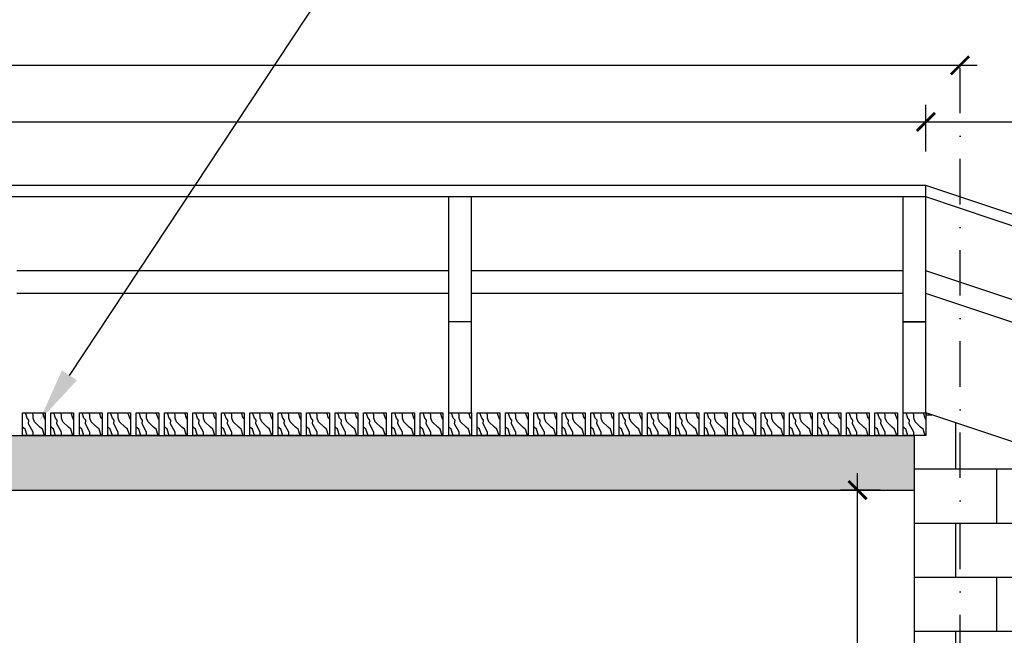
# Model space of a CAD drawing. Header units: millimetres. Extents: x 50975 to 116025, y -42779 to -16535.
# Tile 8 of 28: x 52345 to 52778, y -18838 to -18567. Entities that reach past the tile are written whole.
import ezdxf
from ezdxf import colors
from ezdxf.entities.mleader import LeaderData, LeaderLine
from ezdxf.math import Vec2, Vec3

# ---------------------------------------------------------------- set-up
doc = ezdxf.new("R2010")
doc.units = ezdxf.units.MM
doc.header["$LTSCALE"] = 40
doc.header["$PDMODE"] = 35
doc.header["$PDSIZE"] = 10
doc.linetypes.add('DASHDOT', pattern=[1, 0.5, -0.25, 0, -0.25])
doc.layers.get('0').transparency = 0.4
doc.layers.get('Defpoints').transparency = 0.4
doc.layers.add('K01', color=94, linetype='Continuous')
doc.layers.add('K025', color=161, linetype='Continuous')
doc.styles.get("Standard").update_dxf_attribs({"font": 'isocpeur.ttf', "height": 10})
doc.linetypes.add('ZIGZAG', pattern='A,0.00254,-5.08,[131,ltypeshp.shx,S=5.08,R=0,X=-5.08,Y=0],-10.16,[131,ltypeshp.shx,S=5.08,R=180,X=5.08,Y=0],-5.08', length=20.32254)
doc.dimstyles.new('ARCHIC', dxfattribs={"dimtxt": 10, "dimasz": 8, "dimexe": 7.5, "dimexo": 15, "dimgap": 4, "dimtad": 1, "dimdec": 1, "dimrnd": 0.5, "dimtxsty": 'Standard', "dimblk": 'ARCHTICK', "dimcen": 12.5, "dimdle": 7.5, "dimclrd": 94, "dimclre": 94, "dimclrt": 151, "dimazin": 2, "dimtfac": 1, "dimtdec": 1, "dimtmove": 2, "dimatfit": 3, "dimfxl": 7.5, "dimarcsym": 0})
pattern_1 = [(108.435, (52372.8456, -18750.4197), (-7.62, 15.24), [2.8916, -21.205]), (139.399, (52371.9312, -18747.6765), (-45.71999, 38.100003), [1.40506, -68.8479]), (136.8476, (52378.48438, -18746.76213), (-114.299981, 106.680022), [3.3424, -163.77725]), (109.983, (52376.046, -18744.47613), (-22.859996, 60.960005), [1.7838, -87.406]), (90, (52375.4364, -18750.42), (-7.62, 7.62), [1.524, -6.096]), (118.443, (52375.43638, -18748.89573), (53.339953, -99.060029), [4.1597, -203.8258]), (84.289, (52373.4552, -18745.2381), (-7.62001, -68.579996), [1.5316, -75.04845]), (129.806, (52373.6076, -18743.7141), (30.48002, -38.09999), [1.1903, -58.3238])]
pattern_2 = [(108.435, (52497.8456, -18750.4197), (-7.62, 15.24), [2.8916, -21.205]), (139.399, (52496.9312, -18747.6765), (-45.71999, 38.100003), [1.40506, -68.8479]), (136.8476, (52503.48438, -18746.76213), (-114.299981, 106.680022), [3.3424, -163.77725]), (109.983, (52501.046, -18744.47613), (-22.859996, 60.960005), [1.7838, -87.406]), (90, (52500.4364, -18750.42), (-7.62, 7.62), [1.524, -6.096]), (118.443, (52500.43638, -18748.89573), (53.339953, -99.060029), [4.1597, -203.8258]), (84.289, (52498.4552, -18745.2381), (-7.62001, -68.579996), [1.5316, -75.04845]), (129.806, (52498.6076, -18743.7141), (30.48002, -38.09999), [1.1903, -58.3238])]
pattern_3 = [(108.435, (52622.8456, -18750.4197), (-7.62, 15.24), [2.8916, -21.205]), (139.399, (52621.9312, -18747.6765), (-45.71999, 38.100003), [1.40506, -68.8479]), (136.8476, (52628.48438, -18746.76213), (-114.299981, 106.680022), [3.3424, -163.77725]), (109.983, (52626.046, -18744.47613), (-22.859996, 60.960005), [1.7838, -87.406]), (90, (52625.4364, -18750.42), (-7.62, 7.62), [1.524, -6.096]), (118.443, (52625.43638, -18748.89573), (53.339953, -99.060029), [4.1597, -203.8258]), (84.289, (52623.4552, -18745.2381), (-7.62001, -68.579996), [1.5316, -75.04845]), (129.806, (52623.6076, -18743.7141), (30.48002, -38.09999), [1.1903, -58.3238])]

# ---------------------------------------------------------------- blocks, each defined once
blk = doc.blocks.new('_ArchTick')
at = {"color": 0, "linetype": 'ByBlock', "const_width": 0.15}
blk.add_lwpolyline([(-0.5, -0.5), (0.5, 0.5)], dxfattribs=at)
blk = doc.blocks.new('*D279')
at = {"layer": 'Defpoints', "color": 0}
for p in [(52713.3, -18774.42), (52738.36, -18774.42), (52738.36, -18982.42)]:
    blk.add_point(p, dxfattribs=at)
at = {"layer": 'K025', "color": 94, "lineweight": -2}
for p, q in [((52713.3, -18989.92), (52713.3, -18766.92)), ((52723.36, -18774.42), (52705.8, -18774.42)), ((52723.36, -18982.42), (52705.8, -18982.42))]:
    blk.add_line(p, q, dxfattribs=at)
at = {"layer": 'K025', "color": 94, "lineweight": -2, "xscale": 8, "yscale": 8, "zscale": 8}
for p, rotation in [((52713.3, -18774.42), 90), ((52713.3, -18982.42), 270)]:
    blk.add_blockref('_ArchTick', p, dxfattribs=dict(at, rotation=rotation))
at = {"layer": 'K025', "color": 151, "insert": (52704.3, -18878.42), "char_height": 10, "attachment_point": 5, "rotation": 90}
blk.add_mtext('208', dxfattribs=at)
blk = doc.blocks.new('*D283')
at = {"layer": 'Defpoints', "color": 0}
for p in [(51718.36, -18583.04), (52758.36, -18583.04), (52758.36, -18587.52)]:
    blk.add_point(p, dxfattribs=at)
at = {"layer": 'K025', "color": 94, "lineweight": -2}
for p, q in [((51710.86, -18587.52), (52765.86, -18587.52)), ((51718.36, -18598.04), (51718.36, -18595.02)), ((52758.36, -18598.04), (52758.36, -18595.02))]:
    blk.add_line(p, q, dxfattribs=at)
at = {"layer": 'K025', "color": 94, "lineweight": -2, "xscale": 8, "yscale": 8, "zscale": 8, "rotation": 180}
blk.add_blockref('_ArchTick', (51718.36, -18587.52), dxfattribs=at)
at = {"layer": 'K025', "color": 94, "lineweight": -2, "xscale": 8, "yscale": 8, "zscale": 8}
blk.add_blockref('_ArchTick', (52758.36, -18587.52), dxfattribs=at)
at = {"layer": 'K025', "color": 151, "insert": (52238.36, -18578.52), "char_height": 10, "attachment_point": 5}
blk.add_mtext('1040', dxfattribs=at)
blk = doc.blocks.new('*D284')
at = {"layer": 'Defpoints', "color": 0}
for p in [(52743.36, -18612.39), (51733.36, -18640.42), (52743.36, -18640.42)]:
    blk.add_point(p, dxfattribs=at)
at = {"layer": 'K025', "color": 94, "lineweight": -2}
for p, q in [((51733.36, -18625.42), (51733.36, -18604.89)), ((52743.36, -18625.42), (52743.36, -18604.89)), ((51725.86, -18612.39), (52750.86, -18612.39))]:
    blk.add_line(p, q, dxfattribs=at)
at = {"layer": 'K025', "color": 94, "lineweight": -2, "xscale": 8, "yscale": 8, "zscale": 8, "rotation": 180}
blk.add_blockref('_ArchTick', (51733.36, -18612.39), dxfattribs=at)
at = {"layer": 'K025', "color": 94, "lineweight": -2, "xscale": 8, "yscale": 8, "zscale": 8}
blk.add_blockref('_ArchTick', (52743.36, -18612.39), dxfattribs=at)
at = {"layer": 'K025', "color": 151, "insert": (52238.36, -18603.39), "char_height": 10, "attachment_point": 5}
blk.add_mtext('1010', dxfattribs=at)
blk = doc.blocks.new('*D285')
at = {"layer": 'Defpoints', "color": 0}
for p in [(53068.36, -18612.39), (52743.36, -18640.42), (53068.36, -18749.42)]:
    blk.add_point(p, dxfattribs=at)
at = {"layer": 'K025', "color": 94, "lineweight": -2}
for p, q in [((52743.36, -18625.42), (52743.36, -18604.89)), ((53068.36, -18734.42), (53068.36, -18604.89)), ((52735.86, -18612.39), (53075.86, -18612.39))]:
    blk.add_line(p, q, dxfattribs=at)
at = {"layer": 'K025', "color": 94, "lineweight": -2, "xscale": 8, "yscale": 8, "zscale": 8, "rotation": 180}
blk.add_blockref('_ArchTick', (52743.36, -18612.39), dxfattribs=at)
at = {"layer": 'K025', "color": 94, "lineweight": -2, "xscale": 8, "yscale": 8, "zscale": 8}
blk.add_blockref('_ArchTick', (53068.36, -18612.39), dxfattribs=at)
at = {"layer": 'K025', "color": 151, "insert": (52905.86, -18603.39), "char_height": 10, "attachment_point": 5}
blk.add_mtext('325', dxfattribs=at)

msp = doc.modelspace()

# ---------------------------------------------------------------- hatches: boundary and pattern name
at = {"layer": 'K01'}
h = msp.add_hatch(dxfattribs=at)
h.set_pattern_fill('WOOD2', color=256, scale=0.3)
h.set_pattern_definition([(108.435, (52347.8456, -18750.4197), (-7.62, 15.24), [2.8916, -21.205]), (139.399, (52346.9312, -18747.6765), (-45.71999, 38.100003), [1.40506, -68.8479]), (136.8476, (52353.48438, -18746.76213), (-114.299981, 106.680022), [3.3424, -163.77725]), (109.983, (52351.046, -18744.47613), (-22.859996, 60.960005), [1.7838, -87.406]), (90, (52350.4364, -18750.42), (-7.62, 7.62), [1.524, -6.096]), (118.443, (52350.43638, -18748.89573), (53.339953, -99.060029), [4.1597, -203.8258]), (84.289, (52348.4552, -18745.2381), (-7.62001, -68.579996), [1.5316, -75.04845]), (129.806, (52348.6076, -18743.7141), (30.48002, -38.09999), [1.1903, -58.3238])])
h.paths.add_polyline_path([(52345.86, -18750.42), (52355.86, -18750.42), (52355.86, -18740.42), (52345.86, -18740.42)])
h = msp.add_hatch(dxfattribs=at)
h.set_pattern_fill('WOOD2', color=256, scale=0.3)
h.set_pattern_definition([(108.435, (52360.3456, -18750.4197), (-7.62, 15.24), [2.8916, -21.205]), (139.399, (52359.4312, -18747.6765), (-45.71999, 38.100003), [1.40506, -68.8479]), (136.8476, (52365.98438, -18746.76213), (-114.299981, 106.680022), [3.3424, -163.77725]), (109.983, (52363.546, -18744.47613), (-22.859996, 60.960005), [1.7838, -87.406]), (90, (52362.9364, -18750.42), (-7.62, 7.62), [1.524, -6.096]), (118.443, (52362.93638, -18748.89573), (53.339953, -99.060029), [4.1597, -203.8258]), (84.289, (52360.9552, -18745.2381), (-7.62001, -68.579996), [1.5316, -75.04845]), (129.806, (52361.1076, -18743.7141), (30.48002, -38.09999), [1.1903, -58.3238])])
h.paths.add_polyline_path([(52358.36, -18750.42), (52368.36, -18750.42), (52368.36, -18740.42), (52358.36, -18740.42)])
h = msp.add_hatch(dxfattribs=at)
h.set_pattern_fill('WOOD2', color=256, scale=0.3)
h.set_pattern_definition(pattern_1)
h.paths.add_polyline_path([(52370.86, -18750.42), (52380.86, -18750.42), (52380.86, -18740.42), (52370.86, -18740.42)])
h = msp.add_hatch(dxfattribs=at)
h.set_pattern_fill('WOOD2', color=256, scale=0.3)
h.set_pattern_definition(pattern_1)
h.paths.add_polyline_path([(52370.86, -18750.42), (52380.86, -18750.42), (52380.86, -18740.42), (52370.86, -18740.42)])
h = msp.add_hatch(dxfattribs=at)
h.set_pattern_fill('WOOD2', color=256, scale=0.3)
h.set_pattern_definition([(108.435, (52385.3456, -18750.4197), (-7.62, 15.24), [2.8916, -21.205]), (139.399, (52384.4312, -18747.6765), (-45.71999, 38.100003), [1.40506, -68.8479]), (136.8476, (52390.98438, -18746.76213), (-114.299981, 106.680022), [3.3424, -163.77725]), (109.983, (52388.546, -18744.47613), (-22.859996, 60.960005), [1.7838, -87.406]), (90, (52387.9364, -18750.42), (-7.62, 7.62), [1.524, -6.096]), (118.443, (52387.93638, -18748.89573), (53.339953, -99.060029), [4.1597, -203.8258]), (84.289, (52385.9552, -18745.2381), (-7.62001, -68.579996), [1.5316, -75.04845]), (129.806, (52386.1076, -18743.7141), (30.48002, -38.09999), [1.1903, -58.3238])])
h.paths.add_polyline_path([(52383.36, -18750.42), (52393.36, -18750.42), (52393.36, -18740.42), (52383.36, -18740.42)])
h = msp.add_hatch(dxfattribs=at)
h.set_pattern_fill('WOOD2', color=256, scale=0.3)
h.set_pattern_definition([(108.435, (52397.8456, -18750.4197), (-7.62, 15.24), [2.8916, -21.205]), (139.399, (52396.9312, -18747.6765), (-45.71999, 38.100003), [1.40506, -68.8479]), (136.8476, (52403.48438, -18746.76213), (-114.299981, 106.680022), [3.3424, -163.77725]), (109.983, (52401.046, -18744.47613), (-22.859996, 60.960005), [1.7838, -87.406]), (90, (52400.4364, -18750.42), (-7.62, 7.62), [1.524, -6.096]), (118.443, (52400.43638, -18748.89573), (53.339953, -99.060029), [4.1597, -203.8258]), (84.289, (52398.4552, -18745.2381), (-7.62001, -68.579996), [1.5316, -75.04845]), (129.806, (52398.6076, -18743.7141), (30.48002, -38.09999), [1.1903, -58.3238])])
h.paths.add_polyline_path([(52395.86, -18750.42), (52405.86, -18750.42), (52405.86, -18740.42), (52395.86, -18740.42)])
h = msp.add_hatch(dxfattribs=at)
h.set_pattern_fill('WOOD2', color=256, scale=0.3)
h.set_pattern_definition([(108.435, (52410.3456, -18750.4197), (-7.62, 15.24), [2.8916, -21.205]), (139.399, (52409.4312, -18747.6765), (-45.71999, 38.100003), [1.40506, -68.8479]), (136.8476, (52415.98438, -18746.76213), (-114.299981, 106.680022), [3.3424, -163.77725]), (109.983, (52413.546, -18744.47613), (-22.859996, 60.960005), [1.7838, -87.406]), (90, (52412.9364, -18750.42), (-7.62, 7.62), [1.524, -6.096]), (118.443, (52412.93638, -18748.89573), (53.339953, -99.060029), [4.1597, -203.8258]), (84.289, (52410.9552, -18745.2381), (-7.62001, -68.579996), [1.5316, -75.04845]), (129.806, (52411.1076, -18743.7141), (30.48002, -38.09999), [1.1903, -58.3238])])
h.paths.add_polyline_path([(52408.36, -18750.42), (52418.36, -18750.42), (52418.36, -18740.42), (52408.36, -18740.42)])
h = msp.add_hatch(dxfattribs=at)
h.set_pattern_fill('WOOD2', color=256, scale=0.3)
h.set_pattern_definition([(108.435, (52422.8456, -18750.4197), (-7.62, 15.24), [2.8916, -21.205]), (139.399, (52421.9312, -18747.6765), (-45.71999, 38.100003), [1.40506, -68.8479]), (136.8476, (52428.48438, -18746.76213), (-114.299981, 106.680022), [3.3424, -163.77725]), (109.983, (52426.046, -18744.47613), (-22.859996, 60.960005), [1.7838, -87.406]), (90, (52425.4364, -18750.42), (-7.62, 7.62), [1.524, -6.096]), (118.443, (52425.43638, -18748.89573), (53.339953, -99.060029), [4.1597, -203.8258]), (84.289, (52423.4552, -18745.2381), (-7.62001, -68.579996), [1.5316, -75.04845]), (129.806, (52423.6076, -18743.7141), (30.48002, -38.09999), [1.1903, -58.3238])])
h.paths.add_polyline_path([(52420.86, -18750.42), (52430.86, -18750.42), (52430.86, -18740.42), (52420.86, -18740.42)])
h = msp.add_hatch(dxfattribs=at)
h.set_pattern_fill('WOOD2', color=256, scale=0.3)
h.set_pattern_definition([(108.435, (52435.3456, -18750.4197), (-7.62, 15.24), [2.8916, -21.205]), (139.399, (52434.4312, -18747.6765), (-45.71999, 38.100003), [1.40506, -68.8479]), (136.8476, (52440.98438, -18746.76213), (-114.299981, 106.680022), [3.3424, -163.77725]), (109.983, (52438.546, -18744.47613), (-22.859996, 60.960005), [1.7838, -87.406]), (90, (52437.9364, -18750.42), (-7.62, 7.62), [1.524, -6.096]), (118.443, (52437.93638, -18748.89573), (53.339953, -99.060029), [4.1597, -203.8258]), (84.289, (52435.9552, -18745.2381), (-7.62001, -68.579996), [1.5316, -75.04845]), (129.806, (52436.1076, -18743.7141), (30.48002, -38.09999), [1.1903, -58.3238])])
h.paths.add_polyline_path([(52433.36, -18750.42), (52443.36, -18750.42), (52443.36, -18740.42), (52433.36, -18740.42)])
h = msp.add_hatch(dxfattribs=at)
h.set_pattern_fill('WOOD2', color=256, scale=0.3)
h.set_pattern_definition([(108.435, (52447.8456, -18750.4197), (-7.62, 15.24), [2.8916, -21.205]), (139.399, (52446.9312, -18747.6765), (-45.71999, 38.100003), [1.40506, -68.8479]), (136.8476, (52453.48438, -18746.76213), (-114.299981, 106.680022), [3.3424, -163.77725]), (109.983, (52451.046, -18744.47613), (-22.859996, 60.960005), [1.7838, -87.406]), (90, (52450.4364, -18750.42), (-7.62, 7.62), [1.524, -6.096]), (118.443, (52450.43638, -18748.89573), (53.339953, -99.060029), [4.1597, -203.8258]), (84.289, (52448.4552, -18745.2381), (-7.62001, -68.579996), [1.5316, -75.04845]), (129.806, (52448.6076, -18743.7141), (30.48002, -38.09999), [1.1903, -58.3238])])
h.paths.add_polyline_path([(52445.86, -18750.42), (52455.86, -18750.42), (52455.86, -18740.42), (52445.86, -18740.42)])
h = msp.add_hatch(dxfattribs=at)
h.set_pattern_fill('WOOD2', color=256, scale=0.3)
h.set_pattern_definition([(108.435, (52460.3456, -18750.4197), (-7.62, 15.24), [2.8916, -21.205]), (139.399, (52459.4312, -18747.6765), (-45.71999, 38.100003), [1.40506, -68.8479]), (136.8476, (52465.98438, -18746.76213), (-114.299981, 106.680022), [3.3424, -163.77725]), (109.983, (52463.546, -18744.47613), (-22.859996, 60.960005), [1.7838, -87.406]), (90, (52462.9364, -18750.42), (-7.62, 7.62), [1.524, -6.096]), (118.443, (52462.93638, -18748.89573), (53.339953, -99.060029), [4.1597, -203.8258]), (84.289, (52460.9552, -18745.2381), (-7.62001, -68.579996), [1.5316, -75.04845]), (129.806, (52461.1076, -18743.7141), (30.48002, -38.09999), [1.1903, -58.3238])])
h.paths.add_polyline_path([(52458.36, -18750.42), (52468.36, -18750.42), (52468.36, -18740.42), (52458.36, -18740.42)])
h = msp.add_hatch(dxfattribs=at)
h.set_pattern_fill('WOOD2', color=256, scale=0.3)
h.set_pattern_definition([(108.435, (52472.8456, -18750.4197), (-7.62, 15.24), [2.8916, -21.205]), (139.399, (52471.9312, -18747.6765), (-45.71999, 38.100003), [1.40506, -68.8479]), (136.8476, (52478.48438, -18746.76213), (-114.299981, 106.680022), [3.3424, -163.77725]), (109.983, (52476.046, -18744.47613), (-22.859996, 60.960005), [1.7838, -87.406]), (90, (52475.4364, -18750.42), (-7.62, 7.62), [1.524, -6.096]), (118.443, (52475.43638, -18748.89573), (53.339953, -99.060029), [4.1597, -203.8258]), (84.289, (52473.4552, -18745.2381), (-7.62001, -68.579996), [1.5316, -75.04845]), (129.806, (52473.6076, -18743.7141), (30.48002, -38.09999), [1.1903, -58.3238])])
h.paths.add_polyline_path([(52470.86, -18750.42), (52480.86, -18750.42), (52480.86, -18740.42), (52470.86, -18740.42)])
h = msp.add_hatch(dxfattribs=at)
h.set_pattern_fill('WOOD2', color=256, scale=0.3)
h.set_pattern_definition([(108.435, (52485.3456, -18750.4197), (-7.62, 15.24), [2.8916, -21.205]), (139.399, (52484.4312, -18747.6765), (-45.71999, 38.100003), [1.40506, -68.8479]), (136.8476, (52490.98438, -18746.76213), (-114.299981, 106.680022), [3.3424, -163.77725]), (109.983, (52488.546, -18744.47613), (-22.859996, 60.960005), [1.7838, -87.406]), (90, (52487.9364, -18750.42), (-7.62, 7.62), [1.524, -6.096]), (118.443, (52487.93638, -18748.89573), (53.339953, -99.060029), [4.1597, -203.8258]), (84.289, (52485.9552, -18745.2381), (-7.62001, -68.579996), [1.5316, -75.04845]), (129.806, (52486.1076, -18743.7141), (30.48002, -38.09999), [1.1903, -58.3238])])
h.paths.add_polyline_path([(52483.36, -18750.42), (52493.36, -18750.42), (52493.36, -18740.42), (52483.36, -18740.42)])
h = msp.add_hatch(dxfattribs=at)
h.set_pattern_fill('WOOD2', color=256, scale=0.3)
h.set_pattern_definition(pattern_2)
h.paths.add_polyline_path([(52495.86, -18750.42), (52505.86, -18750.42), (52505.86, -18740.42), (52495.86, -18740.42)])
h = msp.add_hatch(dxfattribs=at)
h.set_pattern_fill('WOOD2', color=256, scale=0.3)
h.set_pattern_definition(pattern_2)
h.paths.add_polyline_path([(52495.86, -18750.42), (52505.86, -18750.42), (52505.86, -18740.42), (52495.86, -18740.42)])
h = msp.add_hatch(dxfattribs=at)
h.set_pattern_fill('WOOD2', color=256, scale=0.3)
h.set_pattern_definition([(108.435, (52510.3456, -18750.4197), (-7.62, 15.24), [2.8916, -21.205]), (139.399, (52509.4312, -18747.6765), (-45.71999, 38.100003), [1.40506, -68.8479]), (136.8476, (52515.98438, -18746.76213), (-114.299981, 106.680022), [3.3424, -163.77725]), (109.983, (52513.546, -18744.47613), (-22.859996, 60.960005), [1.7838, -87.406]), (90, (52512.9364, -18750.42), (-7.62, 7.62), [1.524, -6.096]), (118.443, (52512.93638, -18748.89573), (53.339953, -99.060029), [4.1597, -203.8258]), (84.289, (52510.9552, -18745.2381), (-7.62001, -68.579996), [1.5316, -75.04845]), (129.806, (52511.1076, -18743.7141), (30.48002, -38.09999), [1.1903, -58.3238])])
h.paths.add_polyline_path([(52508.36, -18750.42), (52518.36, -18750.42), (52518.36, -18740.42), (52508.36, -18740.42)])
h = msp.add_hatch(dxfattribs=at)
h.set_pattern_fill('WOOD2', color=256, scale=0.3)
h.set_pattern_definition([(108.435, (52522.8456, -18750.4197), (-7.62, 15.24), [2.8916, -21.205]), (139.399, (52521.9312, -18747.6765), (-45.71999, 38.100003), [1.40506, -68.8479]), (136.8476, (52528.48438, -18746.76213), (-114.299981, 106.680022), [3.3424, -163.77725]), (109.983, (52526.046, -18744.47613), (-22.859996, 60.960005), [1.7838, -87.406]), (90, (52525.4364, -18750.42), (-7.62, 7.62), [1.524, -6.096]), (118.443, (52525.43638, -18748.89573), (53.339953, -99.060029), [4.1597, -203.8258]), (84.289, (52523.4552, -18745.2381), (-7.62001, -68.579996), [1.5316, -75.04845]), (129.806, (52523.6076, -18743.7141), (30.48002, -38.09999), [1.1903, -58.3238])])
h.paths.add_polyline_path([(52520.86, -18750.42), (52530.86, -18750.42), (52530.86, -18740.42), (52520.86, -18740.42)])
h = msp.add_hatch(dxfattribs=at)
h.set_pattern_fill('WOOD2', color=256, scale=0.3)
h.set_pattern_definition([(108.435, (52535.3456, -18750.4197), (-7.62, 15.24), [2.8916, -21.205]), (139.399, (52534.4312, -18747.6765), (-45.71999, 38.100003), [1.40506, -68.8479]), (136.8476, (52540.98438, -18746.76213), (-114.299981, 106.680022), [3.3424, -163.77725]), (109.983, (52538.546, -18744.47613), (-22.859996, 60.960005), [1.7838, -87.406]), (90, (52537.9364, -18750.42), (-7.62, 7.62), [1.524, -6.096]), (118.443, (52537.93638, -18748.89573), (53.339953, -99.060029), [4.1597, -203.8258]), (84.289, (52535.9552, -18745.2381), (-7.62001, -68.579996), [1.5316, -75.04845]), (129.806, (52536.1076, -18743.7141), (30.48002, -38.09999), [1.1903, -58.3238])])
h.paths.add_polyline_path([(52533.36, -18750.42), (52543.36, -18750.42), (52543.36, -18740.42), (52533.36, -18740.42)])
h = msp.add_hatch(dxfattribs=at)
h.set_pattern_fill('WOOD2', color=256, scale=0.3)
h.set_pattern_definition([(108.435, (52547.8456, -18750.4197), (-7.62, 15.24), [2.8916, -21.205]), (139.399, (52546.9312, -18747.6765), (-45.71999, 38.100003), [1.40506, -68.8479]), (136.8476, (52553.48438, -18746.76213), (-114.299981, 106.680022), [3.3424, -163.77725]), (109.983, (52551.046, -18744.47613), (-22.859996, 60.960005), [1.7838, -87.406]), (90, (52550.4364, -18750.42), (-7.62, 7.62), [1.524, -6.096]), (118.443, (52550.43638, -18748.89573), (53.339953, -99.060029), [4.1597, -203.8258]), (84.289, (52548.4552, -18745.2381), (-7.62001, -68.579996), [1.5316, -75.04845]), (129.806, (52548.6076, -18743.7141), (30.48002, -38.09999), [1.1903, -58.3238])])
h.paths.add_polyline_path([(52545.86, -18750.42), (52555.86, -18750.42), (52555.86, -18740.42), (52545.86, -18740.42)])
h = msp.add_hatch(dxfattribs=at)
h.set_pattern_fill('WOOD2', color=256, scale=0.3)
h.set_pattern_definition([(108.435, (52560.3456, -18750.4197), (-7.62, 15.24), [2.8916, -21.205]), (139.399, (52559.4312, -18747.6765), (-45.71999, 38.100003), [1.40506, -68.8479]), (136.8476, (52565.98438, -18746.76213), (-114.299981, 106.680022), [3.3424, -163.77725]), (109.983, (52563.546, -18744.47613), (-22.859996, 60.960005), [1.7838, -87.406]), (90, (52562.9364, -18750.42), (-7.62, 7.62), [1.524, -6.096]), (118.443, (52562.93638, -18748.89573), (53.339953, -99.060029), [4.1597, -203.8258]), (84.289, (52560.9552, -18745.2381), (-7.62001, -68.579996), [1.5316, -75.04845]), (129.806, (52561.1076, -18743.7141), (30.48002, -38.09999), [1.1903, -58.3238])])
h.paths.add_polyline_path([(52558.36, -18750.42), (52568.36, -18750.42), (52568.36, -18740.42), (52558.36, -18740.42)])
h = msp.add_hatch(dxfattribs=at)
h.set_pattern_fill('WOOD2', color=256, scale=0.3)
h.set_pattern_definition([(108.435, (52572.8456, -18750.4197), (-7.62, 15.24), [2.8916, -21.205]), (139.399, (52571.9312, -18747.6765), (-45.71999, 38.100003), [1.40506, -68.8479]), (136.8476, (52578.48438, -18746.76213), (-114.299981, 106.680022), [3.3424, -163.77725]), (109.983, (52576.046, -18744.47613), (-22.859996, 60.960005), [1.7838, -87.406]), (90, (52575.4364, -18750.42), (-7.62, 7.62), [1.524, -6.096]), (118.443, (52575.43638, -18748.89573), (53.339953, -99.060029), [4.1597, -203.8258]), (84.289, (52573.4552, -18745.2381), (-7.62001, -68.579996), [1.5316, -75.04845]), (129.806, (52573.6076, -18743.7141), (30.48002, -38.09999), [1.1903, -58.3238])])
h.paths.add_polyline_path([(52570.86, -18750.42), (52580.86, -18750.42), (52580.86, -18740.42), (52570.86, -18740.42)])
h = msp.add_hatch(dxfattribs=at)
h.set_pattern_fill('WOOD2', color=256, scale=0.3)
h.set_pattern_definition([(108.435, (52585.3456, -18750.4197), (-7.62, 15.24), [2.8916, -21.205]), (139.399, (52584.4312, -18747.6765), (-45.71999, 38.100003), [1.40506, -68.8479]), (136.8476, (52590.98438, -18746.76213), (-114.299981, 106.680022), [3.3424, -163.77725]), (109.983, (52588.546, -18744.47613), (-22.859996, 60.960005), [1.7838, -87.406]), (90, (52587.9364, -18750.42), (-7.62, 7.62), [1.524, -6.096]), (118.443, (52587.93638, -18748.89573), (53.339953, -99.060029), [4.1597, -203.8258]), (84.289, (52585.9552, -18745.2381), (-7.62001, -68.579996), [1.5316, -75.04845]), (129.806, (52586.1076, -18743.7141), (30.48002, -38.09999), [1.1903, -58.3238])])
h.paths.add_polyline_path([(52583.36, -18750.42), (52593.36, -18750.42), (52593.36, -18740.42), (52583.36, -18740.42)])
h = msp.add_hatch(dxfattribs=at)
h.set_pattern_fill('WOOD2', color=256, scale=0.3)
h.set_pattern_definition([(108.435, (52597.8456, -18750.4197), (-7.62, 15.24), [2.8916, -21.205]), (139.399, (52596.9312, -18747.6765), (-45.71999, 38.100003), [1.40506, -68.8479]), (136.8476, (52603.48438, -18746.76213), (-114.299981, 106.680022), [3.3424, -163.77725]), (109.983, (52601.046, -18744.47613), (-22.859996, 60.960005), [1.7838, -87.406]), (90, (52600.4364, -18750.42), (-7.62, 7.62), [1.524, -6.096]), (118.443, (52600.43638, -18748.89573), (53.339953, -99.060029), [4.1597, -203.8258]), (84.289, (52598.4552, -18745.2381), (-7.62001, -68.579996), [1.5316, -75.04845]), (129.806, (52598.6076, -18743.7141), (30.48002, -38.09999), [1.1903, -58.3238])])
h.paths.add_polyline_path([(52595.86, -18750.42), (52605.86, -18750.42), (52605.86, -18740.42), (52595.86, -18740.42)])
h = msp.add_hatch(dxfattribs=at)
h.set_pattern_fill('WOOD2', color=256, scale=0.3)
h.set_pattern_definition([(108.435, (52610.3456, -18750.4197), (-7.62, 15.24), [2.8916, -21.205]), (139.399, (52609.4312, -18747.6765), (-45.71999, 38.100003), [1.40506, -68.8479]), (136.8476, (52615.98438, -18746.76213), (-114.299981, 106.680022), [3.3424, -163.77725]), (109.983, (52613.546, -18744.47613), (-22.859996, 60.960005), [1.7838, -87.406]), (90, (52612.9364, -18750.42), (-7.62, 7.62), [1.524, -6.096]), (118.443, (52612.93638, -18748.89573), (53.339953, -99.060029), [4.1597, -203.8258]), (84.289, (52610.9552, -18745.2381), (-7.62001, -68.579996), [1.5316, -75.04845]), (129.806, (52611.1076, -18743.7141), (30.48002, -38.09999), [1.1903, -58.3238])])
h.paths.add_polyline_path([(52608.36, -18750.42), (52618.36, -18750.42), (52618.36, -18740.42), (52608.36, -18740.42)])
h = msp.add_hatch(dxfattribs=at)
h.set_pattern_fill('WOOD2', color=256, scale=0.3)
h.set_pattern_definition(pattern_3)
h.paths.add_polyline_path([(52620.86, -18750.42), (52630.86, -18750.42), (52630.86, -18740.42), (52620.86, -18740.42)])
h = msp.add_hatch(dxfattribs=at)
h.set_pattern_fill('WOOD2', color=256, scale=0.3)
h.set_pattern_definition(pattern_3)
h.paths.add_polyline_path([(52620.86, -18750.42), (52630.86, -18750.42), (52630.86, -18740.42), (52620.86, -18740.42)])
h = msp.add_hatch(dxfattribs=at)
h.set_pattern_fill('WOOD2', color=256, scale=0.3)
h.set_pattern_definition([(108.435, (52635.3456, -18750.4197), (-7.62, 15.24), [2.8916, -21.205]), (139.399, (52634.4312, -18747.6765), (-45.71999, 38.100003), [1.40506, -68.8479]), (136.8476, (52640.98438, -18746.76213), (-114.299981, 106.680022), [3.3424, -163.77725]), (109.983, (52638.546, -18744.47613), (-22.859996, 60.960005), [1.7838, -87.406]), (90, (52637.9364, -18750.42), (-7.62, 7.62), [1.524, -6.096]), (118.443, (52637.93638, -18748.89573), (53.339953, -99.060029), [4.1597, -203.8258]), (84.289, (52635.9552, -18745.2381), (-7.62001, -68.579996), [1.5316, -75.04845]), (129.806, (52636.1076, -18743.7141), (30.48002, -38.09999), [1.1903, -58.3238])])
h.paths.add_polyline_path([(52633.36, -18750.42), (52643.36, -18750.42), (52643.36, -18740.42), (52633.36, -18740.42)])
h = msp.add_hatch(dxfattribs=at)
h.set_pattern_fill('WOOD2', color=256, scale=0.3)
h.set_pattern_definition([(108.435, (52647.8456, -18750.4197), (-7.62, 15.24), [2.8916, -21.205]), (139.399, (52646.9312, -18747.6765), (-45.71999, 38.100003), [1.40506, -68.8479]), (136.8476, (52653.48438, -18746.76213), (-114.299981, 106.680022), [3.3424, -163.77725]), (109.983, (52651.046, -18744.47613), (-22.859996, 60.960005), [1.7838, -87.406]), (90, (52650.4364, -18750.42), (-7.62, 7.62), [1.524, -6.096]), (118.443, (52650.43638, -18748.89573), (53.339953, -99.060029), [4.1597, -203.8258]), (84.289, (52648.4552, -18745.2381), (-7.62001, -68.579996), [1.5316, -75.04845]), (129.806, (52648.6076, -18743.7141), (30.48002, -38.09999), [1.1903, -58.3238])])
h.paths.add_polyline_path([(52645.86, -18750.42), (52655.86, -18750.42), (52655.86, -18740.42), (52645.86, -18740.42)])
h = msp.add_hatch(dxfattribs=at)
h.set_pattern_fill('WOOD2', color=256, scale=0.3)
h.set_pattern_definition([(108.435, (52660.3456, -18750.4197), (-7.62, 15.24), [2.8916, -21.205]), (139.399, (52659.4312, -18747.6765), (-45.71999, 38.100003), [1.40506, -68.8479]), (136.8476, (52665.98438, -18746.76213), (-114.299981, 106.680022), [3.3424, -163.77725]), (109.983, (52663.546, -18744.47613), (-22.859996, 60.960005), [1.7838, -87.406]), (90, (52662.9364, -18750.42), (-7.62, 7.62), [1.524, -6.096]), (118.443, (52662.93638, -18748.89573), (53.339953, -99.060029), [4.1597, -203.8258]), (84.289, (52660.9552, -18745.2381), (-7.62001, -68.579996), [1.5316, -75.04845]), (129.806, (52661.1076, -18743.7141), (30.48002, -38.09999), [1.1903, -58.3238])])
h.paths.add_polyline_path([(52658.36, -18750.42), (52668.36, -18750.42), (52668.36, -18740.42), (52658.36, -18740.42)])
h = msp.add_hatch(dxfattribs=at)
h.set_pattern_fill('WOOD2', color=256, scale=0.3)
h.set_pattern_definition([(108.435, (52672.8456, -18750.4197), (-7.62, 15.24), [2.8916, -21.205]), (139.399, (52671.9312, -18747.6765), (-45.71999, 38.100003), [1.40506, -68.8479]), (136.8476, (52678.48438, -18746.76213), (-114.299981, 106.680022), [3.3424, -163.77725]), (109.983, (52676.046, -18744.47613), (-22.859996, 60.960005), [1.7838, -87.406]), (90, (52675.4364, -18750.42), (-7.62, 7.62), [1.524, -6.096]), (118.443, (52675.43638, -18748.89573), (53.339953, -99.060029), [4.1597, -203.8258]), (84.289, (52673.4552, -18745.2381), (-7.62001, -68.579996), [1.5316, -75.04845]), (129.806, (52673.6076, -18743.7141), (30.48002, -38.09999), [1.1903, -58.3238])])
h.paths.add_polyline_path([(52670.86, -18750.42), (52680.86, -18750.42), (52680.86, -18740.42), (52670.86, -18740.42)])
h = msp.add_hatch(dxfattribs=at)
h.set_pattern_fill('WOOD2', color=256, scale=0.3)
h.set_pattern_definition([(108.435, (52685.3456, -18750.4197), (-7.62, 15.24), [2.8916, -21.205]), (139.399, (52684.4312, -18747.6765), (-45.71999, 38.100003), [1.40506, -68.8479]), (136.8476, (52690.98438, -18746.76213), (-114.299981, 106.680022), [3.3424, -163.77725]), (109.983, (52688.546, -18744.47613), (-22.859996, 60.960005), [1.7838, -87.406]), (90, (52687.9364, -18750.42), (-7.62, 7.62), [1.524, -6.096]), (118.443, (52687.93638, -18748.89573), (53.339953, -99.060029), [4.1597, -203.8258]), (84.289, (52685.9552, -18745.2381), (-7.62001, -68.579996), [1.5316, -75.04845]), (129.806, (52686.1076, -18743.7141), (30.48002, -38.09999), [1.1903, -58.3238])])
h.paths.add_polyline_path([(52683.36, -18750.42), (52693.36, -18750.42), (52693.36, -18740.42), (52683.36, -18740.42)])
h = msp.add_hatch(dxfattribs=at)
h.set_pattern_fill('WOOD2', color=256, scale=0.3)
h.set_pattern_definition([(108.435, (52697.8456, -18750.4197), (-7.62, 15.24), [2.8916, -21.205]), (139.399, (52696.9312, -18747.6765), (-45.71999, 38.100003), [1.40506, -68.8479]), (136.8476, (52703.48438, -18746.76213), (-114.299981, 106.680022), [3.3424, -163.77725]), (109.983, (52701.046, -18744.47613), (-22.859996, 60.960005), [1.7838, -87.406]), (90, (52700.4364, -18750.42), (-7.62, 7.62), [1.524, -6.096]), (118.443, (52700.43638, -18748.89573), (53.339953, -99.060029), [4.1597, -203.8258]), (84.289, (52698.4552, -18745.2381), (-7.62001, -68.579996), [1.5316, -75.04845]), (129.806, (52698.6076, -18743.7141), (30.48002, -38.09999), [1.1903, -58.3238])])
h.paths.add_polyline_path([(52695.86, -18750.42), (52705.86, -18750.42), (52705.86, -18740.42), (52695.86, -18740.42)])
h = msp.add_hatch(dxfattribs=at)
h.set_pattern_fill('WOOD2', color=256, scale=0.3)
h.set_pattern_definition([(108.435, (52710.3456, -18750.4197), (-7.62, 15.24), [2.8916, -21.205]), (139.399, (52709.4312, -18747.6765), (-45.71999, 38.100003), [1.40506, -68.8479]), (136.8476, (52715.98438, -18746.76213), (-114.299981, 106.680022), [3.3424, -163.77725]), (109.983, (52713.546, -18744.47613), (-22.859996, 60.960005), [1.7838, -87.406]), (90, (52712.9364, -18750.42), (-7.62, 7.62), [1.524, -6.096]), (118.443, (52712.93638, -18748.89573), (53.339953, -99.060029), [4.1597, -203.8258]), (84.289, (52710.9552, -18745.2381), (-7.62001, -68.579996), [1.5316, -75.04845]), (129.806, (52711.1076, -18743.7141), (30.48002, -38.09999), [1.1903, -58.3238])])
h.paths.add_polyline_path([(52708.36, -18750.42), (52718.36, -18750.42), (52718.36, -18740.42), (52708.36, -18740.42)])
h = msp.add_hatch(dxfattribs=at)
h.set_pattern_fill('WOOD2', color=256, scale=0.3)
h.set_pattern_definition([(108.435, (52722.8456, -18750.4197), (-7.62, 15.24), [2.8916, -21.205]), (139.399, (52721.9312, -18747.6765), (-45.71999, 38.100003), [1.40506, -68.8479]), (136.8476, (52728.48438, -18746.76213), (-114.299981, 106.680022), [3.3424, -163.77725]), (109.983, (52726.046, -18744.47613), (-22.859996, 60.960005), [1.7838, -87.406]), (90, (52725.4364, -18750.42), (-7.62, 7.62), [1.524, -6.096]), (118.443, (52725.43638, -18748.89573), (53.339953, -99.060029), [4.1597, -203.8258]), (84.289, (52723.4552, -18745.2381), (-7.62001, -68.579996), [1.5316, -75.04845]), (129.806, (52723.6076, -18743.7141), (30.48002, -38.09999), [1.1903, -58.3238])])
h.paths.add_polyline_path([(52720.86, -18750.42), (52730.86, -18750.42), (52730.86, -18740.42), (52720.86, -18740.42)])
h = msp.add_hatch(dxfattribs=at)
h.set_pattern_fill('WOOD2', color=256, scale=0.3)
h.set_pattern_definition([(108.435, (52735.3456, -18750.4197), (-7.62, 15.24), [2.8916, -21.205]), (139.399, (52734.4312, -18747.6765), (-45.71999, 38.100003), [1.40506, -68.8479]), (136.8476, (52740.98438, -18746.76213), (-114.299981, 106.680022), [3.3424, -163.77725]), (109.983, (52738.546, -18744.47613), (-22.859996, 60.960005), [1.7838, -87.406]), (90, (52737.9364, -18750.42), (-7.62, 7.62), [1.524, -6.096]), (118.443, (52737.93638, -18748.89573), (53.339953, -99.060029), [4.1597, -203.8258]), (84.289, (52735.9552, -18745.2381), (-7.62001, -68.579996), [1.5316, -75.04845]), (129.806, (52736.1076, -18743.7141), (30.48002, -38.09999), [1.1903, -58.3238])])
h.paths.add_polyline_path([(52733.36, -18750.42), (52743.36, -18750.42), (52743.36, -18740.42), (52733.36, -18740.42)])
h = msp.add_hatch(dxfattribs=at)
h.set_pattern_fill('APPIANRN', color=256, scale=0.15)
h.set_pattern_definition([(0, (52738.364, -18979.42), (0, 23.8125), []), (90, (52738.364, -18979.42), (-18.0975, 23.8125), [23.8125, -23.8125])])
h.paths.add_polyline_path([(52739.4, -18982), (53013.36, -18871.59), (53013.36, -18830.97), (52743.36, -18740.42), (52743.36, -18750.42), (52738.36, -18750.42), (52738.36, -18774.42)])
h.paths.add_polyline_path([(53068.36, -18849.42), (53023.36, -18867.56), (53023.36, -18834.33)])
h = msp.add_hatch(dxfattribs=at)
h.set_pattern_fill('AR-SAND', color=256, scale=0.1)
h.set_pattern_definition([(37.5, (51695.8644, -18774.4197), (-0.160003, 4.894132), [0, -3.8608, 0, -4.318, 0, -4.1275]), (7.5, (51695.8644, -18774.42), (4.495233, 7.16825), [0, -2.0828, 0, -3.4798, 0, -1.3335]), (327.5, (51692.74, -18774.4197), (7.909924, 0.014372), [0, -1.27, 0, -4.572, 0, -5.969]), (317.5, (51692.74, -18774.42), (7.635565, 2.229293), [0, -0.635, 0, -2.9972, 0, -3.429])])
h.paths.add_polyline_path([(51695.86, -18750.42), (51695.86, -18774.42), (51738.36, -18774.42), (52738.36, -18774.42), (52738.36, -18750.42), (52733.36, -18750.42)])

# ---------------------------------------------------------------- linework, layer by layer
at = {"layer": 'K01', "linetype": 'DASHDOT'}
msp.add_line((52758.36, -19049.73), (52758.36, -18583.04), dxfattribs=at)
at = {"layer": 'K025'}
for p, q in [((52743.36, -18640.42), (51733.36, -18640.42)), ((52743.36, -18740.42), (52743.36, -18640.42)), ((53068.36, -18749.42), (52743.36, -18640.42)), ((52743.36, -18645.42), (51733.36, -18645.42)), ((52533.36, -18740.42), (52533.36, -18645.42)), ((52543.36, -18740.42), (52543.36, -18645.42)), ((52733.36, -18740.42), (52733.36, -18645.42)), ((53068.36, -18754.42), (52743.36, -18645.42)), ((52533.36, -18677.92), (52343.36, -18677.92)), ((52733.36, -18677.92), (52543.36, -18677.92)), ((53013.36, -18768.47), (52743.36, -18677.92)), ((52533.36, -18687.92), (52343.36, -18687.92)), ((52733.36, -18687.92), (52543.36, -18687.92)), ((53013.36, -18778.47), (52743.36, -18687.92)), ((52543.36, -18700.42), (52533.36, -18700.42)), ((52733.36, -18700.42), (52743.36, -18700.42)), ((52743.36, -18700.42), (52733.36, -18700.42)), ((52345.86, -18750.42), (52345.86, -18740.42)), ((52345.86, -18740.42), (52355.86, -18740.42)), ((52355.86, -18740.42), (52355.86, -18750.42)), ((52358.36, -18750.42), (52358.36, -18740.42)), ((52358.36, -18740.42), (52368.36, -18740.42)), ((52368.36, -18740.42), (52368.36, -18750.42)), ((52370.86, -18750.42), (52370.86, -18740.42)), ((52370.86, -18740.42), (52380.86, -18740.42)), ((52380.86, -18740.42), (52380.86, -18750.42)), ((52383.36, -18750.42), (52383.36, -18740.42)), ((52383.36, -18740.42), (52393.36, -18740.42)), ((52393.36, -18740.42), (52393.36, -18750.42)), ((52395.86, -18750.42), (52395.86, -18740.42)), ((52395.86, -18740.42), (52405.86, -18740.42)), ((52405.86, -18740.42), (52405.86, -18750.42)), ((52408.36, -18750.42), (52408.36, -18740.42)), ((52408.36, -18740.42), (52418.36, -18740.42)), ((52418.36, -18740.42), (52418.36, -18750.42)), ((52420.86, -18750.42), (52420.86, -18740.42)), ((52420.86, -18740.42), (52430.86, -18740.42)), ((52430.86, -18740.42), (52430.86, -18750.42)), ((52433.36, -18750.42), (52433.36, -18740.42)), ((52433.36, -18740.42), (52443.36, -18740.42)), ((52443.36, -18740.42), (52443.36, -18750.42)), ((52445.86, -18750.42), (52445.86, -18740.42)), ((52445.86, -18740.42), (52455.86, -18740.42)), ((52455.86, -18740.42), (52455.86, -18750.42)), ((52458.36, -18750.42), (52458.36, -18740.42)), ((52458.36, -18740.42), (52468.36, -18740.42)), ((52468.36, -18740.42), (52468.36, -18750.42)), ((52470.86, -18750.42), (52470.86, -18740.42)), ((52470.86, -18740.42), (52480.86, -18740.42)), ((52480.86, -18740.42), (52480.86, -18750.42)), ((52483.36, -18750.42), (52483.36, -18740.42)), ((52483.36, -18740.42), (52493.36, -18740.42)), ((52493.36, -18740.42), (52493.36, -18750.42)), ((52495.86, -18750.42), (52495.86, -18740.42)), ((52495.86, -18740.42), (52505.86, -18740.42)), ((52505.86, -18740.42), (52505.86, -18750.42)), ((52508.36, -18750.42), (52508.36, -18740.42)), ((52508.36, -18740.42), (52518.36, -18740.42)), ((52518.36, -18740.42), (52518.36, -18750.42)), ((52520.86, -18750.42), (52520.86, -18740.42)), ((52520.86, -18740.42), (52530.86, -18740.42)), ((52530.86, -18740.42), (52530.86, -18750.42)), ((52533.36, -18750.42), (52533.36, -18740.42)), ((52533.36, -18740.42), (52543.36, -18740.42)), ((52543.36, -18740.42), (52543.36, -18750.42)), ((52545.86, -18750.42), (52545.86, -18740.42)), ((52545.86, -18740.42), (52555.86, -18740.42)), ((52555.86, -18740.42), (52555.86, -18750.42)), ((52558.36, -18750.42), (52558.36, -18740.42)), ((52558.36, -18740.42), (52568.36, -18740.42)), ((52568.36, -18740.42), (52568.36, -18750.42)), ((52570.86, -18750.42), (52570.86, -18740.42)), ((52570.86, -18740.42), (52580.86, -18740.42)), ((52580.86, -18740.42), (52580.86, -18750.42)), ((52583.36, -18750.42), (52583.36, -18740.42)), ((52583.36, -18740.42), (52593.36, -18740.42)), ((52593.36, -18740.42), (52593.36, -18750.42)), ((52595.86, -18750.42), (52595.86, -18740.42)), ((52595.86, -18740.42), (52605.86, -18740.42)), ((52605.86, -18740.42), (52605.86, -18750.42)), ((52608.36, -18750.42), (52608.36, -18740.42)), ((52608.36, -18740.42), (52618.36, -18740.42)), ((52618.36, -18740.42), (52618.36, -18750.42)), ((52620.86, -18750.42), (52620.86, -18740.42)), ((52620.86, -18740.42), (52630.86, -18740.42)), ((52630.86, -18740.42), (52630.86, -18750.42)), ((52633.36, -18750.42), (52633.36, -18740.42)), ((52633.36, -18740.42), (52643.36, -18740.42)), ((52643.36, -18740.42), (52643.36, -18750.42)), ((52645.86, -18750.42), (52645.86, -18740.42)), ((52645.86, -18740.42), (52655.86, -18740.42)), ((52655.86, -18740.42), (52655.86, -18750.42)), ((52658.36, -18750.42), (52658.36, -18740.42)), ((52658.36, -18740.42), (52668.36, -18740.42)), ((52668.36, -18740.42), (52668.36, -18750.42)), ((52670.86, -18750.42), (52670.86, -18740.42)), ((52670.86, -18740.42), (52680.86, -18740.42)), ((52680.86, -18740.42), (52680.86, -18750.42)), ((52683.36, -18750.42), (52683.36, -18740.42)), ((52683.36, -18740.42), (52693.36, -18740.42)), ((52693.36, -18740.42), (52693.36, -18750.42)), ((52695.86, -18750.42), (52695.86, -18740.42)), ((52695.86, -18740.42), (52705.86, -18740.42)), ((52705.86, -18740.42), (52705.86, -18750.42)), ((52708.36, -18750.42), (52708.36, -18740.42)), ((52708.36, -18740.42), (52718.36, -18740.42)), ((52718.36, -18740.42), (52718.36, -18750.42)), ((52720.86, -18750.42), (52720.86, -18740.42)), ((52720.86, -18740.42), (52730.86, -18740.42)), ((52730.86, -18740.42), (52730.86, -18750.42)), ((52733.36, -18750.42), (52733.36, -18740.42)), ((52733.36, -18740.42), (52743.36, -18740.42)), ((53013.36, -18830.97), (52743.36, -18740.42)), ((52743.36, -18740.42), (52743.36, -18750.42)), ((51695.86, -18750.42), (52738.36, -18750.42)), ((52355.86, -18750.42), (52345.86, -18750.42)), ((52368.36, -18750.42), (52358.36, -18750.42)), ((52380.86, -18750.42), (52370.86, -18750.42)), ((52393.36, -18750.42), (52383.36, -18750.42)), ((52405.86, -18750.42), (52395.86, -18750.42)), ((52418.36, -18750.42), (52408.36, -18750.42)), ((52430.86, -18750.42), (52420.86, -18750.42)), ((52443.36, -18750.42), (52433.36, -18750.42)), ((52455.86, -18750.42), (52445.86, -18750.42)), ((52468.36, -18750.42), (52458.36, -18750.42)), ((52480.86, -18750.42), (52470.86, -18750.42)), ((52493.36, -18750.42), (52483.36, -18750.42)), ((52505.86, -18750.42), (52495.86, -18750.42)), ((52518.36, -18750.42), (52508.36, -18750.42)), ((52530.86, -18750.42), (52520.86, -18750.42)), ((52543.36, -18750.42), (52533.36, -18750.42)), ((52555.86, -18750.42), (52545.86, -18750.42)), ((52568.36, -18750.42), (52558.36, -18750.42)), ((52580.86, -18750.42), (52570.86, -18750.42)), ((52593.36, -18750.42), (52583.36, -18750.42)), ((52605.86, -18750.42), (52595.86, -18750.42)), ((52618.36, -18750.42), (52608.36, -18750.42)), ((52630.86, -18750.42), (52620.86, -18750.42)), ((52643.36, -18750.42), (52633.36, -18750.42)), ((52655.86, -18750.42), (52645.86, -18750.42)), ((52668.36, -18750.42), (52658.36, -18750.42)), ((52680.86, -18750.42), (52670.86, -18750.42)), ((52693.36, -18750.42), (52683.36, -18750.42)), ((52705.86, -18750.42), (52695.86, -18750.42)), ((52718.36, -18750.42), (52708.36, -18750.42)), ((52730.86, -18750.42), (52720.86, -18750.42)), ((52743.36, -18750.42), (52733.36, -18750.42)), ((52738.36, -18774.42), (52738.36, -18750.42)), ((51738.36, -18774.42), (52738.36, -18774.42)), ((52738.36, -18982.42), (52738.36, -18774.42))]:
    msp.add_line(p, q, dxfattribs=at)

# ---------------------------------------------------------------- dimensions: what is measured, and where the dimension line sits
at = {"layer": 'K025', "color": 1}
for p1, p2, distance, picture, middle in [((51718.36, -18583.04), (52758.36, -18583.04), -4.49, '*D283', (52238.36, -18578.52)), ((52738.36, -18982.42), (52738.36, -18774.42), 25.06, '*D279', (52704.3, -18878.42))]:
    dim = msp.add_aligned_dim(p1=p1, p2=p2, distance=distance, dimstyle='ARCHIC', dxfattribs=at)
    dim.commit()
    dim.dimension.update_dxf_attribs({"geometry": picture, "text_midpoint": middle})
for base, p1, p2, picture, middle in [((52743.36, -18612.39), (51733.36, -18640.42), (52743.36, -18640.42), '*D284', (52238.36, -18603.39)), ((53068.36, -18612.39), (52743.36, -18640.42), (53068.36, -18749.42), '*D285', (52905.86, -18603.39))]:
    dim = msp.add_linear_dim(base=base, p1=p1, p2=p2, dimstyle='ARCHIC', dxfattribs=at)
    dim.commit()
    dim.dimension.update_dxf_attribs({"geometry": picture, "text_midpoint": middle})

# ---------------------------------------------------------------- leaders
at = {"layer": 'K01', "linetype": 'ZIGZAG'}
ml = msp.add_multileader_mtext('Standard', dxfattribs=at)
ml.set_content('{\\f@Arial Unicode MS|b0|i0|c238|p34;Balustrada drewniana z słupków 10x10cm oraz poręczy 10x5cm}', color=256)
ml.set_leader_properties()
ml.build(insert=Vec2(0, 0))
ml.multileader.update_dxf_attribs({"text_right_attachment_type": 6, "dogleg_length": 0.36, "arrow_head_size": 24, "scale": 3})
ctx = ml.context
ctx.base_point, ctx.scale, ctx.char_height, ctx.arrow_head_size, ctx.landing_gap_size, ctx.plane_origin = Vec3(52238.61, -18487.52), 3, 15, 24, 6, Vec3(53095.08, -18473.63)
ctx.right_attachment = 6
notes = []
notes.append((ctx, [(0, (1, 1, 0), (52224.06, -18487.52), (1, 0), 14.55, [(0, [(52136.2, -18660.47)], 256, [])])]))
ctx.mtext.insert, ctx.mtext.width, ctx.mtext.flow_direction = Vec3(52244.61, -18477.82), 216.1592, 5
ml = msp.add_multileader_mtext('Standard', dxfattribs=at)
ml.set_content('{\\f@Arial Unicode MS|b0|i0|c238|p34;Pomost drewniany z belek 10x10cm}', color=256)
ml.set_leader_properties()
ml.build(insert=Vec2(0, 0))
ml.multileader.update_dxf_attribs({"text_right_attachment_type": 6, "dogleg_length": 0.36, "arrow_head_size": 24, "scale": 3})
ctx = ml.context
ctx.base_point, ctx.scale, ctx.char_height, ctx.arrow_head_size, ctx.landing_gap_size, ctx.plane_origin = Vec3(52534.68, -18491.82), 3, 15, 24, 6, Vec3(53312.11, -18557.12)
ctx.right_attachment = 6
notes.append((ctx, [(0, (1, 1, 0), (52520.13, -18491.82), (1, 0), 14.55, [(0, [(52353.24, -18743.97)], 256, [])])]))
ctx.mtext.insert, ctx.mtext.width, ctx.mtext.flow_direction = Vec3(52540.68, -18484.2), 216.1592, 5
ml = msp.add_multileader_mtext('Standard', dxfattribs=at)
ml.set_content('{\\f@Arial Unicode MS|b0|i0|c238|p34;2x IPE240}', color=256)
ml.set_leader_properties()
ml.build(insert=Vec2(0, 0))
ml.multileader.update_dxf_attribs({"text_right_attachment_type": 6, "dogleg_length": 0.36, "arrow_head_size": 24, "scale": 3})
ctx = ml.context
ctx.base_point, ctx.scale, ctx.char_height, ctx.arrow_head_size, ctx.landing_gap_size, ctx.plane_origin = Vec3(51865.91, -18815.61), 3, 15, 24, 6, Vec3(52622.2, -18411.6)
ctx.right_attachment = 6
notes.append((ctx, [(0, (1, 1, 0), (51987.57, -18825.98), (-1, 0), 14.55, [(0, [(52013.44, -18762.04)], 256, [])])]))
ctx.mtext.insert, ctx.mtext.width, ctx.mtext.flow_direction = Vec3(51871.91, -18807.98), 216.1592, 5
for ctx, leaders in notes:
    for number, flags, end, landing, length, lines in leaders:
        leader = LeaderData()
        leader.index, (leader.has_last_leader_line, leader.has_dogleg_vector, leader.attachment_direction) = number, flags
        leader.last_leader_point, leader.dogleg_vector, leader.dogleg_length = Vec3(end), Vec3(landing), length
        for number, points, colour, breaks in lines:
            line = LeaderLine()
            line.index, line.vertices, line.color, line.breaks = number, Vec3.list(points), colors.encode_raw_color(colour), breaks
            leader.lines.append(line)
        ctx.leaders.append(leader)

doc.saveas('drawing.dxf')
